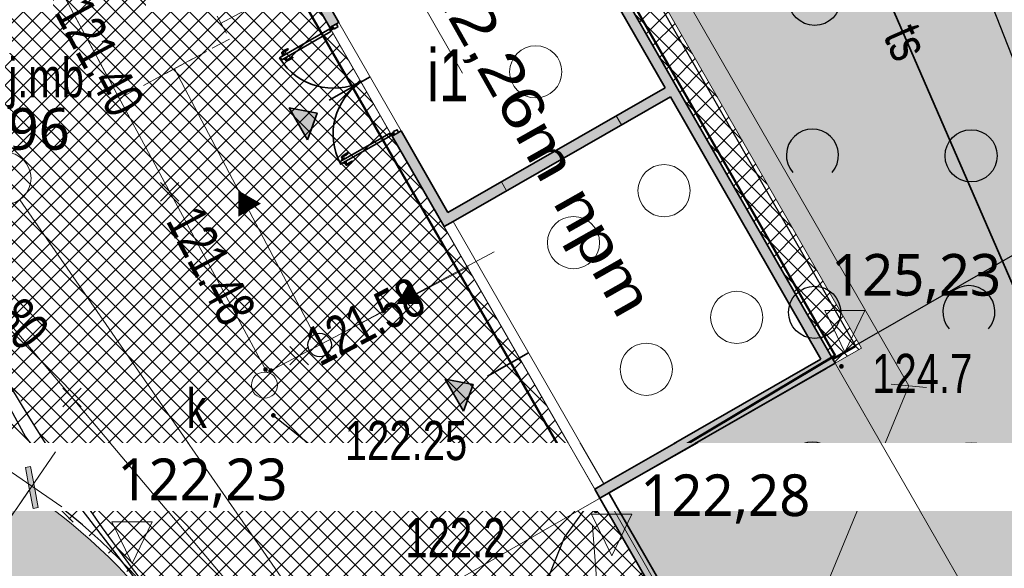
# Model space of a CAD drawing. Header units: metres. Extents: x 7464056 to 7464277, y 5957530 to 5957827.
# Tile 8 of 26: x 7464164 to 7464183, y 5957566 to 5957576. Entities that reach past the tile are written whole.
import ezdxf
from ezdxf.enums import TextEntityAlignment as Align

# ---------------------------------------------------------------- set-up
doc = ezdxf.new("R2010")
doc.units = ezdxf.units.M
doc.header["$MEASUREMENT"] = 0
doc.linetypes.add('1.0_0.5', pattern=[1.5, 1, -0.5])
doc.linetypes.add('1.5_0.5', pattern=[2, 1.5, -0.5])
doc.layers.get('0').update_dxf_attribs({"color": 2, "linetype": 'CONTINUOUS', "lineweight": 5})
doc.layers.get('Defpoints').update_dxf_attribs({"linetype": 'CONTINUOUS'})
for name, color, linetype in [('312-budynek ewidencyjny', 7, 'CONTINUOUS'), ('312-oznaczenie budynku ewidencyjnego-Atr117', 7, 'CONTINUOUS'), ('jezdnia', 7, 'CONTINUOUS'), ('jezdnia-Atr17', 7, 'CONTINUOUS'), ('krawężnik', 7, 'CONTINUOUS'), ('obudowa ochronna przewodu', 7, 'CONTINUOUS'), ('pikieta naturalna', 7, 'CONTINUOUS'), ('przewód kanalizacyjny', 7, 'CONTINUOUS'), ('przewód telekomunikacyjny podziemny', 7, 'CONTINUOUS'), ('przewód telekomunikacyjny podziemny-Atr1', 7, 'CONTINUOUS'), ('rzedna', 7, 'CONTINUOUS'), ('rzedna-Atr2', 7, 'CONTINUOUS'), ('studnia kanalizacyjna', 7, 'CONTINUOUS'), ('studnia kanalizacyjna-Atr17', 7, 'CONTINUOUS'), ('zadrzewienie  zakrzewienie', 7, 'CONTINUOUS')]:
    doc.layers.add(name, color=color, linetype=linetype)
for name, color, linetype, lineweight in [('__ A-ogrodzenie', 14, 'FENCELINE1', 30), ('__A-asfalt', 253, 'CONTINUOUS', 5), ('__A-BUDYNEK', 7, 'CONTINUOUS', 35), ('__A-kostka betonowa', 40, 'CONTINUOUS', 5), ('__A-krawężnik', 5, 'CONTINUOUS', 30), ('__A-opisy', 5, 'CONTINUOUS', 20), ('__A-rzędne projektowane', 7, 'CONTINUOUS', 15), ('__A-Wymiary', 7, 'CONTINUOUS', 13), ('__A-zieleń', 3, 'CONTINUOUS', 5), ('_E-opis el', 1, 'CONTINUOUS', 13), ('_s-kan-sanit', 34, 'CONTINUOUS', 20), ('_s-kan.deszczowa', 94, 'CONTINUOUS', 20), ('_s-woda', 5, 'CONTINUOUS', 20), ('Krzyżyk', 10, 'CONTINUOUS', 5), ('pikieta naturalna-Atr2', 8, 'CONTINUOUS', 9), ('pikieta sztuczna', 8, 'CONTINUOUS', 9), ('pikieta sztuczna-Atr2', 8, 'CONTINUOUS', 9), ('S-kan-sanit', 34, 'CONTINUOUS', 20)]:
    doc.layers.add(name, color=color, linetype=linetype, lineweight=lineweight)
doc.styles.add('arial', font='arial.ttf')
doc.styles.add('GENERATED_STYLE_1', font='arial.ttf')
doc.styles.get("Standard").update_dxf_attribs({"font": 'Working1250', "width": 0.75})
doc.styles.add('trebuchet', font='trebuc.ttf')
doc.linetypes.add('FENCELINE1', pattern='A,0.25,-0.1,[133,ltypeshp.shx,S=0.1,R=0,X=-0.1,Y=0],-0.1,1', length=1.45)
doc.dimstyles.new('250', dxfattribs={"dimscale": 0.1, "dimtxt": 7, "dimasz": 1, "dimexe": 1.25, "dimexo": 0.625, "dimgap": 1.5, "dimtad": 1, "dimzin": 4, "dimdsep": 46, "dimtxsty": 'arial', "dimblk": 'W', "dimcen": 1, "dimse1": 1, "dimse2": 1, "dimclrd": 256, "dimclrt": 7, "dimadec": 1, "dimazin": 0, "dimtm": 1e-09, "dimtfac": 1, "dimtmove": 0, "dimatfit": 0, "dimldrblk": 'W', "dimfxl": 0, "dimlwd": 5, "dimarcsym": 0})
pattern_1 = [(45, (0, 0), (-0.1767766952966, 0.1767766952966), []), (135, (0, 0), (-0.1767766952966, -0.1767766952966), [])]

# ---------------------------------------------------------------- blocks, each defined once
blk = doc.blocks.new('OTZK1')
at = {"color": 0, "linetype": 'Continuous'}
blk.add_circle((0, 0), 0.5, dxfattribs=at)
blk = doc.blocks.new('OTZK2')
at = {"color": 0, "linetype": 'Continuous'}
blk.add_arc((0, 0), 0.5, 318.85, 221.162, dxfattribs=at)
blk = doc.blocks.new('PW01')
at = {"linetype": 'Continuous', "lineweight": 13}
h = blk.add_hatch(color=0, dxfattribs=at)
edge = h.paths.add_edge_path()
edge.add_arc((0, 0), 0.045, 0, 360)
blk = doc.blocks.new('US15')
at = {"color": 0, "linetype": 'Continuous', "lineweight": 13}
blk.add_circle((0, 0), 0.25, dxfattribs=at)
blk = doc.blocks.new('Kota2')
at = {"color": 0}
blk.add_lwpolyline([(-0.386, 0.799), (0, 0), (0.386, 0.799)], close=True, dxfattribs=at)
at = {"color": 0, "style": 'trebuchet'}
blk.add_attdef('POZIOM', (-0.775, 1.071), '', height=1, dxfattribs=at)
blk = doc.blocks.new('W')
h = blk.add_hatch(color=256)
h.paths.add_polyline_path([(0.65, 0), (2.98, 2.33), (2.27, 3.04), (0, 0.76), (0, 0)])
h.paths.add_polyline_path([(0, 0), (0, 0.76), (-0.56, 0.21), (-0.76, 0)])
h.paths.add_polyline_path([(0, -0.65), (0.15, -0.5), (0.65, 0), (0, 0)])
h.paths.add_polyline_path([(-3.39, -2.62), (-2.68, -3.33), (0, -0.65), (0, 0), (-0.76, 0)])
blk.add_hatch(color=256).paths.add_polyline_path([(-3.39, -2.62), (-2.68, -3.33), (0, -0.65), (0, 0), (-0.76, 0)])
for p, q in [((0, -7), (0, 7)), ((-0.56, 0.21), (2.27, 3.04)), ((0.15, -0.5), (2.98, 2.33)), ((2.27, 3.04), (2.98, 2.33)), ((-8, 0), (8, 0)), ((-0.56, 0.21), (-3.39, -2.62)), ((0.15, -0.5), (-2.68, -3.33)), ((-3.39, -2.62), (-2.68, -3.33))]:
    blk.add_line(p, q)
blk = doc.blocks.new('*D98')
at = {"layer": '__A-Wymiary', "lineweight": 5, "ltscale": 0.25}
blk.add_line((7464164.314, 5957567.15), (7464157.568, 5957557.347), dxfattribs=at)
at = {"layer": 'Defpoints', "color": 0}
for p in [(7464164.371, 5957567.232), (7464157.568, 5957557.347)]:
    blk.add_point(p, dxfattribs=at)
at = {"layer": '__A-Wymiary', "linetype": 'ByBlock', "lineweight": 5, "xscale": 0.1, "yscale": 0.1, "zscale": 0.1, "rotation": 55.46809765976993}
blk.add_blockref('W', (7464164.371, 5957567.232), dxfattribs=at)
at = {"layer": '__A-Wymiary', "color": 7, "ltscale": 0.25, "insert": (7464161.446, 5957563.866), "char_height": 0.7, "attachment_point": 5, "rotation": 55.4681, "style": 'arial'}
blk.add_mtext('R=12', dxfattribs=at)

msp = doc.modelspace()

# ---------------------------------------------------------------- hatches: boundary and pattern name
at = {"layer": '__A-asfalt', "ltscale": 0.25, "transparency": 33554687}
h = msp.add_hatch(dxfattribs=at)
h.set_pattern_fill('ANSI37', color=256, scale=2)
h.set_pattern_definition(pattern_1)
h.paths.add_polyline_path([(7464165.308, 5957616.788), (7464161.651, 5957601.17), (7464164.394, 5957596.391), (7464167.983, 5957611.811, -0.040843), (7464168.078, 5957612.104), (7464167.995, 5957612.279)])
h.paths.add_polyline_path([(7464159.913, 5957593.75), (7464163.714, 5957587.127), (7464163.818, 5957587.186, -0.20175), (7464163.135, 5957590.985), (7464164.394, 5957596.391), (7464161.651, 5957601.17)])
h.paths.add_polyline_path([(7464192.967, 5957553.056, -0.185973), (7464190.198, 5957553.65), (7464181.138, 5957558.875, -0.132452), (7464178.607, 5957561.411), (7464176.982, 5957564.245), (7464176.878, 5957564.185), (7464175.26, 5957567.004), (7464164.709, 5957585.392), (7464163.714, 5957587.127), (7464159.913, 5957593.75), (7464159.649, 5957592.62, 0.08632), (7464159.138, 5957583.642, -0.007389), (7464159.644, 5957579.751), (7464162.891, 5957571.092), (7464164.524, 5957568.219, 0.034887), (7464166.874, 5957564.931, 0.072384), (7464175.003, 5957558.096), (7464194.588, 5957546.802), (7464194.796, 5957546.645), (7464194.874, 5957546.586)])
at = {"layer": '__A-asfalt', "transparency": 33554687}
h = msp.add_hatch(dxfattribs=at)
h.set_pattern_fill('ANSI37', color=95, scale=4)
h.set_pattern_definition([(45, (0, 0), (-0.353553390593, 0.353553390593), []), (135, (0, 0), (-0.353553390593, -0.353553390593), [])])
h.paths.add_polyline_path([(7464166.47, 5957565.3), (7464166.293, 5957565.753, -0.133705), (7464158.971, 5957584.159, -0.325651), (7464151.555, 5957572.292), (7464149.353, 5957571.406), (7464150.948, 5957567.488), (7464153.134, 5957568.368, -0.313115)])
at = {"layer": '__A-BUDYNEK', "linetype": 'Continuous'}
for points in [[(7464169.657, 5957573.872), (7464169.839, 5957574.384), (7464169.305, 5957574.485)], [(7464172.647, 5957568.671), (7464172.829, 5957569.183), (7464172.296, 5957569.284)]]:
    msp.add_hatch(color=256, dxfattribs=at).paths.add_polyline_path(points)
at = {"layer": '__A-kostka betonowa', "ltscale": 0.25, "transparency": 33554687}
h = msp.add_hatch(dxfattribs=at)
h.set_pattern_fill('ANSI37', color=256, scale=2)
h.set_pattern_definition(pattern_1)
h.paths.add_polyline_path([(7464179.15, 5957588.749), (7464174.436, 5957585.705, -0.389883), (7464170.589, 5957586.762), (7464169.723, 5957588.268), (7464169.219, 5957587.98), (7464179.77, 5957569.592), (7464180.273, 5957569.88), (7464175.188, 5957578.744, -0.404752), (7464176.219, 5957582.7), (7464180.772, 5957585.326)])
at = {"layer": '__A-zieleń', "ltscale": 0.25, "transparency": 33554687}
h = msp.add_hatch(dxfattribs=at)
h.set_pattern_fill('CROSS', color=3)
h.paths.add_polyline_path([(7464180.772, 5957585.326), (7464176.219, 5957582.7, 0.404752), (7464175.188, 5957578.744), (7464180.273, 5957569.88), (7464179.77, 5957569.592), (7464175.26, 5957567.004), (7464176.878, 5957564.185), (7464176.982, 5957564.245), (7464178.607, 5957561.411, 0.132452), (7464181.138, 5957558.875), (7464190.198, 5957553.65, 0.157641), (7464192.536, 5957553.012), (7464180.799, 5957585.27), (7464180.772, 5957585.326)])
h = msp.add_hatch(dxfattribs=at)
h.set_pattern_fill('CROSS', color=3)
h.paths.add_polyline_path([(7464194.874, 5957546.586), (7464194.796, 5957546.645), (7464194.588, 5957546.802), (7464175.003, 5957558.096, -0.085443), (7464166.6, 5957565.064, 0.13739), (7464161.277, 5957568.633), (7464166.573, 5957560.859), (7464191.953, 5957545.875), (7464194.92, 5957546.46), (7464194.874, 5957546.586)])

# ---------------------------------------------------------------- linework, layer by layer
at = {"ltscale": 0.25}
for p, q in [((7464175.571, 5957574.33), (7464175.671, 5957574.157)), ((7464173.371, 5957573.068), (7464173.471, 5957572.895)), ((7464175.26, 5957567.004), (7464179.77, 5957569.592))]:
    msp.add_line(p, q, dxfattribs=at)
at = {"layer": '312-budynek ewidencyjny', "color": 7, "linetype": 'Continuous', "lineweight": 50, "flags": 128}
for points in [[(7464175.08, 5957566.94), (7464168.12, 5957579.06)], [(7464174.42, 5957579.06), (7464179.77, 5957569.74)], [(7464179.77, 5957569.74), (7464175.08, 5957566.94)]]:
    msp.add_lwpolyline(points, dxfattribs=at)
at = {"layer": '__ A-ogrodzenie'}
for p in [(7464179.456, 5957584.949), (7464179.721, 5957569.678)]:
    msp.add_line(p, (7464184.378, 5957572.351), dxfattribs=at)
at = {"layer": '__A-BUDYNEK', "ltscale": 0.25}
msp.add_line((7464169.219, 5957587.98), (7464179.77, 5957569.592), dxfattribs=at)
at = {"layer": '__A-BUDYNEK', "color": 7}
for p, q in [((7464169.219, 5957587.98), (7464179.77, 5957569.592)), ((7464176.511, 5957574.87), (7464173.625, 5957579.901)), ((7464168.492, 5957578.8), (7464170.084, 5957576.024)), ((7464170.258, 5957576.124), (7464169.461, 5957577.512)), ((7464170.258, 5957576.124), (7464170.084, 5957576.024)), ((7464169.182, 5957575.497), (7464169.161, 5957575.534)), ((7464169.167, 5957575.488), (7464169.219, 5957575.518)), ((7464169.192, 5957575.552), (7464169.259, 5957575.585)), ((7464169.204, 5957575.509), (7464169.195, 5957575.525)), ((7464169.229, 5957575.509), (7464169.224, 5957575.516)), ((7464169.171, 5957575.475), (7464169.166, 5957575.483)), ((7464169.197, 5957575.428), (7464169.202, 5957575.42)), ((7464169.207, 5957575.419), (7464169.259, 5957575.449)), ((7464169.222, 5957575.428), (7464169.243, 5957575.39)), ((7464169.244, 5957575.44), (7464169.253, 5957575.425)), ((7464169.256, 5957575.462), (7464169.26, 5957575.454)), ((7464169.274, 5957575.408), (7464169.337, 5957575.449)), ((7464176.511, 5957574.87), (7464172.348, 5957572.481)), ((7464176.611, 5957574.696), (7464172.447, 5957572.308)), ((7464179.497, 5957569.666), (7464176.611, 5957574.696)), ((7464171.452, 5957574.042), (7464171.279, 5957573.943)), ((7464172.348, 5957572.481), (7464171.452, 5957574.042)), ((7464172.274, 5957572.208), (7464171.279, 5957573.943)), ((7464170.328, 5957573.499), (7464170.307, 5957573.537)), ((7464170.317, 5957573.478), (7464170.312, 5957573.486)), ((7464170.313, 5957573.491), (7464170.365, 5957573.521)), ((7464170.338, 5957573.554), (7464170.405, 5957573.588)), ((7464170.35, 5957573.512), (7464170.341, 5957573.527)), ((7464170.353, 5957573.422), (7464170.405, 5957573.452)), ((7464170.375, 5957573.511), (7464170.37, 5957573.519)), ((7464170.39, 5957573.443), (7464170.399, 5957573.428)), ((7464170.402, 5957573.465), (7464170.406, 5957573.457)), ((7464170.42, 5957573.411), (7464170.483, 5957573.452)), ((7464170.343, 5957573.431), (7464170.348, 5957573.423)), ((7464170.368, 5957573.431), (7464170.389, 5957573.393)), ((7464172.447, 5957572.308), (7464172.274, 5957572.208))]:
    msp.add_line(p, q, dxfattribs=at)
at = {"layer": '__A-BUDYNEK', "color": 7, "lineweight": 15}
for p, q in [((7464171.452, 5957574.042), (7464170.258, 5957576.124)), ((7464171.279, 5957573.943), (7464170.084, 5957576.024))]:
    msp.add_line(p, q, dxfattribs=at)
at = {"layer": '__A-BUDYNEK', "color": 7, "ltscale": 2}
for p, q in [((7464170.855, 5957575.083), (7464170.07, 5957574.633)), ((7464173.891, 5957569.792), (7464173.106, 5957569.342))]:
    msp.add_line(p, q, dxfattribs=at)
at = {"layer": '__A-BUDYNEK', "color": 7}
for points in [[(7464170.113, 5957576.014), (7464170.102, 5957576.034), (7464170.208, 5957576.095), (7464170.239, 5957576.041, -0.414214), (7464170.237, 5957576.036), (7464170.174, 5957576), (7464170.163, 5957576.019), (7464170.159, 5957576.016), (7464170.163, 5957576.01), (7464170.158, 5957576.007), (7464170.145, 5957576.031), (7464170.113, 5957576.014)], [(7464170.097, 5957575.961), (7464170.102, 5957575.952, -0.414214), (7464170.1, 5957575.947), (7464169.162, 5957575.408, -0.414214), (7464169.157, 5957575.41), (7464169.139, 5957575.441), (7464169.127, 5957575.433), (7464169.121, 5957575.443, -0.414214), (7464169.123, 5957575.448), (7464170.086, 5957576.001, -0.414214), (7464170.091, 5957575.999), (7464170.095, 5957575.992)], [(7464171.284, 5957573.973), (7464171.296, 5957573.953), (7464171.402, 5957574.014), (7464171.371, 5957574.067, 0.414214), (7464171.366, 5957574.069), (7464171.303, 5957574.033), (7464171.313, 5957574.014), (7464171.309, 5957574.011), (7464171.306, 5957574.018), (7464171.302, 5957574.015), (7464171.315, 5957573.991), (7464171.284, 5957573.973)], [(7464171.23, 5957573.985), (7464171.225, 5957573.995, 0.414214), (7464171.22, 5957573.996), (7464170.281, 5957573.458, 0.414214), (7464170.28, 5957573.453), (7464170.298, 5957573.421), (7464170.285, 5957573.414), (7464170.29, 5957573.405, 0.414214), (7464170.296, 5957573.404), (7464171.259, 5957573.956, 0.414214), (7464171.26, 5957573.962), (7464171.256, 5957573.969)]]:
    msp.add_lwpolyline(points, format="xyb", dxfattribs=at)
for points in [[(7464170.103, 5957575.999, -5.30393), (7464170.108, 5957575.999), (7464170.085, 5957575.986, 0.414214), (7464170.083, 5957575.978), (7464170.093, 5957575.959), (7464170.097, 5957575.961), (7464170.086, 5957575.98, -0.414214), (7464170.087, 5957575.983), (7464170.11, 5957575.996, 4.433589), (7464170.1, 5957575.996)], [(7464170.117, 5957576.015), (7464170.127, 5957575.997, 1.297393), (7464170.131, 5957575.996), (7464170.157, 5957576.011), (7464170.158, 5957576.007), (7464170.127, 5957575.99), (7464170.113, 5957576.014)], [(7464171.287, 5957573.975), (7464171.276, 5957573.994, -1.297393), (7464171.277, 5957573.997), (7464171.303, 5957574.012), (7464171.302, 5957574.015), (7464171.27, 5957573.997), (7464171.284, 5957573.973)], [(7464171.266, 5957573.972, 5.30393), (7464171.269, 5957573.976), (7464171.246, 5957573.963, -0.414214), (7464171.238, 5957573.965), (7464171.227, 5957573.984), (7464171.23, 5957573.985), (7464171.241, 5957573.967, 0.414214), (7464171.244, 5957573.966), (7464171.268, 5957573.979, -4.433589), (7464171.262, 5957573.971)]]:
    msp.add_lwpolyline(points, format="xyb", close=True, dxfattribs=at)
for points in [[(7464170.11, 5957575.996), (7464170.12, 5957576.002)], [(7464170.118, 5957576.005), (7464170.116, 5957576.004)], [(7464170.148, 5957576.018), (7464170.125, 5957576.005), (7464170.127, 5957576.002), (7464170.153, 5957576.017), (7464170.146, 5957576.028), (7464170.12, 5957576.013), (7464170.123, 5957576.008), (7464170.146, 5957576.021)], [(7464170.123, 5957576.004), (7464170.148, 5957576.018), (7464170.146, 5957576.021), (7464170.121, 5957576.007)], [(7464171.306, 5957574.001), (7464171.283, 5957573.988), (7464171.281, 5957573.991), (7464171.307, 5957574.006), (7464171.313, 5957573.995), (7464171.287, 5957573.98), (7464171.284, 5957573.985), (7464171.307, 5957573.998)], [(7464171.281, 5957573.987), (7464171.306, 5957574.001), (7464171.307, 5957573.998), (7464171.282, 5957573.984)], [(7464171.268, 5957573.979), (7464171.277, 5957573.985)], [(7464171.279, 5957573.982), (7464171.277, 5957573.98)]]:
    msp.add_lwpolyline(points, dxfattribs=at)
at = {"layer": '__A-BUDYNEK', "linetype": 'Continuous'}
for points in [[(7464169.657, 5957573.872), (7464169.305, 5957574.485), (7464169.839, 5957574.384), (7464169.657, 5957573.872)], [(7464172.647, 5957568.671), (7464172.296, 5957569.284), (7464172.829, 5957569.183), (7464172.647, 5957568.671)]]:
    msp.add_lwpolyline(points, dxfattribs=at)
at = {"layer": '__A-BUDYNEK', "color": 7}
for centre in [(7464170.104, 5957576.006), (7464171.273, 5957573.969)]:
    msp.add_circle(centre, 0.0078, dxfattribs=at)
at = {"layer": '__A-BUDYNEK', "color": 7, "lineweight": 15}
for centre in [(7464174.03, 5957575.176), (7464176.49, 5957572.898), (7464174.755, 5957571.902), (7464177.883, 5957570.469), (7464176.149, 5957569.474)]:
    msp.add_circle(centre, 0.5, dxfattribs=at)
at = {"layer": '__A-BUDYNEK', "color": 7}
for centre, radius, start, end in [((7464170.152, 5957576.069), 1.207, 211.8068, 296.9275), ((7464169.205, 5957575.422), 0.0036, 209.8467, 299.8467), ((7464169.254, 5957575.397), 0.0126, 209.8467, 299.8467), ((7464169.242, 5957575.419), 0.012, 358.4586, 29.8467), ((7464169.267, 5957575.418), 0.0126, 178.4586, 305.3117), ((7464169.257, 5957575.452), 0.0036, 299.8467, 29.8467), ((7464169.367, 5957575.452), 0.00888, 318.7714, 29.8467), ((7464171.352, 5957573.979), 1.207, 122.7659, 207.8866), ((7464170.422, 5957573.612), 0.00888, 29.8467, 100.9221), ((7464170.318, 5957573.543), 0.0126, 119.8467, 209.8467), ((7464170.315, 5957573.488), 0.0036, 119.8467, 209.8467), ((7464170.343, 5957573.543), 0.0126, 114.3817, 241.2349), ((7464170.331, 5957573.521), 0.012, 29.8467, 61.2349), ((7464170.367, 5957573.518), 0.0036, 29.8467, 119.8467)]:
    msp.add_arc(centre, radius, start, end, dxfattribs=at)
for centre, major_axis, ratio, start_param, end_param in [((7464169.172, 5957575.54), (-0.0033, -0.0122), 1, 3.926991, 5.497787), ((7464169.197, 5957575.54), (-0.0122, 0.0033), 1, 5.402404, 7.61641), ((7464169.185, 5957575.519), (-0.0116, 0.0031), 1, 3.926991, 4.474817), ((7464169.221, 5957575.515), (-0.00347, 0.00094), 1, 3.926991, 5.497787), ((7464169.276, 5957575.609), (-0.00232, -0.00857), 1, 2.356194, 3.596693), ((7464169.169, 5957575.485), (-0.00094, -0.00347), 1, 3.926991, 5.497787), ((7464169.343, 5957575.439), (-0.0312, -0.0179), 0.347016, 3.132997, 4.712389), ((7464170.489, 5957573.441), (-0.0312, -0.0179), 0.347016, 3.132997, 4.712389)]:
    msp.add_ellipse(centre, major_axis=major_axis, ratio=ratio, start_param=start_param, end_param=end_param, dxfattribs=at)
at = {"layer": '__A-BUDYNEK', "color": 7, "extrusion": (0, 0, -1)}
for centre, major_axis, ratio, start_param, end_param in [((7464169.253, 5957575.596), (-0.0312, -0.0179), 0.347016, 3.132997, 4.712389), ((7464170.399, 5957573.599), (-0.0312, -0.0179), 0.347016, 3.132997, 4.712389), ((7464170.403, 5957573.455), (-0.00094, -0.00347), 1, 3.926991, 5.497787), ((7464170.513, 5957573.455), (-0.00857, 0.00232), 1, 2.356194, 3.596693), ((7464170.351, 5957573.425), (-0.00347, 0.00094), 1, 3.926991, 5.497787), ((7464170.4, 5957573.399), (-0.0122, 0.0033), 1, 3.926991, 5.497787), ((7464170.388, 5957573.422), (-0.0031, -0.0116), 1, 3.926991, 4.474817), ((7464170.413, 5957573.421), (-0.0033, -0.0122), 1, 5.402404, 7.61641)]:
    msp.add_ellipse(centre, major_axis=major_axis, ratio=ratio, start_param=start_param, end_param=end_param, dxfattribs=at)
at = {"layer": '__A-BUDYNEK', "color": 7}
for points in [[(7464169.166, 5957575.551), (7464169.169, 5957575.554), (7464169.183, 5957575.565), (7464169.211, 5957575.583), (7464169.242, 5957575.606), (7464169.265, 5957575.615), (7464169.275, 5957575.618)], [(7464170.407, 5957573.388), (7464170.411, 5957573.39), (7464170.428, 5957573.397), (7464170.457, 5957573.412), (7464170.493, 5957573.427), (7464170.511, 5957573.442), (7464170.519, 5957573.449)]]:
    msp.add_open_spline(points, degree=3, knots=[0, 0, 0, 0, 1.06066, 4.623314, 8.177981, 10.699943, 10.699943, 10.699943, 10.699943], dxfattribs=at)
for points in [[(7464169.261, 5957575.386), (7464169.273, 5957575.39), (7464169.311, 5957575.408), (7464169.349, 5957575.428), (7464169.373, 5957575.446)], [(7464170.312, 5957573.554), (7464170.322, 5957573.562), (7464170.357, 5957573.586), (7464170.393, 5957573.609), (7464170.421, 5957573.621)]]:
    msp.add_spline(points, degree=3, dxfattribs=at)
at = {"layer": '__A-krawężnik', "lineweight": 15, "ltscale": 0.25}
for p in [(7464175.188, 5957578.744), (7464179.77, 5957569.592)]:
    msp.add_line(p, (7464180.273, 5957569.88), dxfattribs=at)
at = {"layer": '__A-krawężnik', "ltscale": 0.25}
for p in [(7464175.118, 5957578.704), (7464179.731, 5957569.661)]:
    msp.add_line(p, (7464180.164, 5957569.91), dxfattribs=at)
at = {"layer": '__A-krawężnik', "color": 7, "lineweight": 15, "ltscale": 0.25}
msp.add_line((7464175.364, 5957567.064), (7464178.607, 5957561.411), dxfattribs=at)
at = {"layer": '__A-krawężnik', "color": 3, "ltscale": 0.1}
msp.add_arc((7464195.35, 5957587.634), 36.43, 185.7116, 218.1262, dxfattribs=at)
at = {"layer": '__A-krawężnik', "color": 7, "ltscale": 0.25}
msp.add_arc((7464157.568, 5957557.347), 12, 40.5138, 111.9189, dxfattribs=at)
at = {"layer": '__A-krawężnik', "color": 7, "lineweight": 15, "ltscale": 0.25}
msp.add_arc((7464157.568, 5957557.347), 11.88, 37.4631, 111.9189, dxfattribs=at)
at = {"layer": '__A-opisy', "color": 7}
msp.add_line((7464168.89, 5957581.664), (7464172.627, 5957575.151), dxfattribs=at)
at = {"layer": '_s-kan-sanit', "ltscale": 0.25}
for p, q in [((7464167.985, 5957576.102), (7464170.141, 5957577.264)), ((7464166.847, 5957575.098), (7464167.45, 5957575.423)), ((7464167.103, 5957575.236), (7464169.784, 5957570.139)), ((7464170.087, 5957570.046), (7464173.234, 5957571.724))]:
    msp.add_line(p, q, dxfattribs=at)
at = {"layer": '_s-kan-sanit', "linetype": '1.5_0.5', "ltscale": 0.25}
msp.add_lwpolyline([(7464166.735, 5957578.446), (7464168.159, 5957575.805), (7464166.047, 5957574.666), (7464164.623, 5957577.307)], close=True, dxfattribs=at)
at = {"layer": '_s-kan-sanit', "linetype": 'ByBlock', "lineweight": 30}
msp.add_circle((7464169.888, 5957569.94), 0.225, dxfattribs=at)
at = {"layer": '_s-kan.deszczowa', "ltscale": 0.25}
msp.add_circle((7464163.855, 5957573.135), 0.5, dxfattribs=at)
at = {"layer": '_s-woda', "ltscale": 0.25}
for p, q in [((7464176.271, 5957577.694), (7464181.182, 5957569.157)), ((7464178.813, 5957563.427), (7464181.182, 5957569.157)), ((7464180.841, 5957569.19), (7464181.523, 5957569.124))]:
    msp.add_line(p, q, dxfattribs=at)
at = {"layer": 'jezdnia', "color": 7, "linetype": '1.5_0.5', "lineweight": 18, "flags": 128}
msp.add_lwpolyline([(7464175.08, 5957566.94), (7464168.12, 5957579.06), (7464164.6, 5957585.2), (7464164.05, 5957586.08), (7464163.49, 5957587.16), (7464163.17, 5957588.47), (7464163.09, 5957590.54), (7464163.17, 5957592.05), (7464163.8, 5957595.25), (7464165.08, 5957600.48), (7464167.34, 5957609.47), (7464167.73, 5957610.98), (7464167.99, 5957612.28), (7464168.48, 5957612.9), (7464168.97, 5957613.22), (7464165.92, 5957618.44), (7464165.25, 5957616.11), (7464164.7, 5957613.53), (7464161.91, 5957601.58), (7464159.06, 5957589.68), (7464158.91, 5957588.78), (7464158.88, 5957587.14), (7464159.08, 5957584.49), (7464159.56, 5957581.48), (7464159.93, 5957579.62), (7464160.1, 5957579.06), (7464160.48, 5957577.81), (7464161.22, 5957574.98), (7464162.46, 5957571.47), (7464164.25, 5957568.18), (7464166.47, 5957565.3), (7464169.08, 5957562.56), (7464171.1, 5957560.79), (7464173.39, 5957559.16), (7464176.91, 5957557.14), (7464184.31, 5957552.93), (7464188.42, 5957550.79), (7464189.21, 5957550.43), (7464191.67, 5957549.01), (7464193.61, 5957547.69), (7464195.32, 5957546.4), (7464193.01, 5957552.89), (7464191.65, 5957552.87), (7464190.31, 5957553.48), (7464175.47, 5957562.01), (7464174.72, 5957562.88), (7464174.26, 5957564.06), (7464174.2, 5957565.3), (7464174.58, 5957566.25)], close=True, dxfattribs=at)
at = {"layer": 'krawężnik', "color": 7, "linetype": 'Continuous', "lineweight": 25, "flags": 128}
for points in [[(7464166.12, 5957619.134), (7464165.25, 5957616.11), (7464164.7, 5957613.53), (7464161.91, 5957601.58), (7464159.06, 5957589.68), (7464158.91, 5957588.78), (7464158.88, 5957587.14), (7464159.08, 5957584.49), (7464159.56, 5957581.48), (7464159.93, 5957579.62), (7464160.1, 5957579.06), (7464160.48, 5957577.81), (7464161.22, 5957574.98), (7464162.46, 5957571.47), (7464164.25, 5957568.18), (7464166.47, 5957565.3)], [(7464193.01, 5957552.89), (7464191.65, 5957552.87), (7464190.31, 5957553.48), (7464175.47, 5957562.01), (7464174.72, 5957562.88), (7464174.26, 5957564.06), (7464174.2, 5957565.3), (7464174.58, 5957566.25), (7464175.08, 5957566.94)]]:
    msp.add_lwpolyline(points, dxfattribs=at)
at = {"layer": 'Krzyżyk', "lineweight": 30, "ltscale": 0.25}
for p, q in [((7464166.836, 5957573.052), (7464167.189, 5957572.699)), ((7464166.836, 5957572.699), (7464167.189, 5957573.052)), ((7464169.319, 5957569.91), (7464169.672, 5957569.557)), ((7464169.319, 5957569.557), (7464169.672, 5957569.91)), ((7464164.962, 5957569.109), (7464165.316, 5957568.756)), ((7464164.962, 5957568.756), (7464165.316, 5957569.109))]:
    msp.add_line(p, q, dxfattribs=at)
at = {"layer": 'obudowa ochronna przewodu', "color": 7, "linetype": 'Continuous', "lineweight": 35, "flags": 128}
msp.add_lwpolyline([(7464196.882, 5957534.225), (7464196.16, 5957537.22), (7464183.01, 5957542.44), (7464180.69, 5957546.16), (7464179.77, 5957551.46), (7464179.51, 5957554.12), (7464180.59, 5957560.99), (7464184.89, 5957567.15), (7464179.45, 5957579.66), (7464179.25, 5957580.12)], dxfattribs=at)
at = {"layer": 'przewód kanalizacyjny', "color": 34, "linetype": 'Continuous', "lineweight": 18, "flags": 128}
for points in [[(7464163.66, 5957579.06), (7464164.72, 5957577.13), (7464168.88, 5957569.41)], [(7464162.5, 5957572.06), (7464175.46, 5957556.7)], [(7464168.88, 5957569.41), (7464172.74, 5957571.44)]]:
    msp.add_lwpolyline(points, dxfattribs=at)
at = {"layer": 'przewód telekomunikacyjny podziemny', "color": 30, "linetype": 'Continuous', "lineweight": 18, "flags": 128}
msp.add_lwpolyline([(7464179.25, 5957580.12), (7464179.45, 5957579.66), (7464184.89, 5957567.15), (7464180.59, 5957560.99), (7464179.51, 5957554.12), (7464179.77, 5957551.46), (7464180.69, 5957546.16), (7464183.01, 5957542.44), (7464196.16, 5957537.22), (7464196.882, 5957534.225)], dxfattribs=at)
at = {"layer": 'rzedna-Atr2', "color": 7, "flags": 128}
msp.add_lwpolyline([(7464169, 5957568.59), (7464170.37, 5957567.5), (7464172.796, 5957567.5)], dxfattribs=at)
at = {"layer": 'S-kan-sanit', "ltscale": 0.25}
for points in [[(7464168.547, 5957572.525, 0.5, 0, 0), (7464168.331, 5957572.9, 0, 0, 0)], [(7464171.74, 5957570.943, 0.5, 0, 0), (7464171.364, 5957570.727, 0, 0, 0)]]:
    msp.add_lwpolyline(points, format="xyseb", dxfattribs=at)
at = {"layer": 'zadrzewienie  zakrzewienie', "color": 7, "linetype": '1.0_0.5', "lineweight": 18, "flags": 128}
msp.add_lwpolyline([(7464182.63, 5957586.49), (7464175.95, 5957582.64), (7464175.14, 5957581.82), (7464174.66, 5957580.9), (7464174.29, 5957579.29), (7464174.42, 5957579.06), (7464179.77, 5957569.74), (7464175.08, 5957566.94), (7464175.47, 5957562.01), (7464190.31, 5957553.48)], close=True, dxfattribs=at)

# ---------------------------------------------------------------- block references
at = {"layer": '__A-rzędne projektowane'}
ref = msp.add_blockref('Kota2', (7464162.29, 5957572.684), dxfattribs=dict(at, zscale=0.6))
ref.add_attrib('Poziom', '121,96', (7464161.839, 5957573.682), dxfattribs={"layer": '0', "color": 0, "height": 0.8, "style": 'trebuchet'})
ref = msp.add_blockref('Kota2', (7464179.955, 5957569.802), dxfattribs=dict(at, zscale=0.6))
ref.add_attrib('Poziom', '125,23', (7464179.692, 5957570.885), dxfattribs={"layer": '0', "color": 0, "height": 0.8, "style": 'trebuchet'})
ref = msp.add_blockref('Kota2', (7464166.293, 5957565.753), dxfattribs=dict(at, zscale=0.6))
ref.add_attrib('Poziom', '122,23', (7464166.012, 5957566.964), dxfattribs={"layer": '0', "color": 0, "height": 0.8, "style": 'trebuchet'})
ref = msp.add_blockref('Kota2', (7464175.486, 5957565.9), dxfattribs=dict(at, zscale=0.6))
ref.add_attrib('Poziom', '122,28', (7464176.035, 5957566.659), dxfattribs={"layer": '0', "color": 0, "height": 0.8, "style": 'trebuchet'})
at = {"layer": 'pikieta naturalna', "color": 7, "linetype": 'Continuous', "lineweight": 13}
msp.add_blockref('PW01', (7464179.89, 5957569.53), dxfattribs=at)
at = {"layer": 'pikieta sztuczna', "color": 7, "linetype": 'Continuous', "lineweight": 13}
msp.add_blockref('PW01', (7464175.18, 5957566.76), dxfattribs=at)
at = {"layer": 'rzedna', "color": 34, "linetype": 'Continuous', "lineweight": 18}
for p in [(7464168.85, 5957569.47), (7464168.95, 5957569.45), (7464169, 5957568.59)]:
    msp.add_blockref('PW01', p, dxfattribs=at)
at = {"layer": 'studnia kanalizacyjna', "color": 34, "linetype": 'Continuous', "lineweight": 18}
msp.add_blockref('US15', (7464168.83, 5957569.17), dxfattribs=at)
at = {"layer": 'zadrzewienie  zakrzewienie', "color": 7, "linetype": 'Continuous', "lineweight": 18}
for name, p in [('OTZK1', (7464179.376, 5957576.566)), ('OTZK2', (7464179.334, 5957573.577)), ('OTZK1', (7464182.376, 5957573.566)), ('OTZK1', (7464179.376, 5957570.566)), ('OTZK2', (7464182.334, 5957570.577)), ('OTZK2', (7464179.334, 5957567.577)), ('OTZK1', (7464182.376, 5957567.566))]:
    msp.add_blockref(name, p, dxfattribs=at)

# ---------------------------------------------------------------- texts
at = {"layer": '312-oznaczenie budynku ewidencyjnego-Atr117', "color": 7, "width": 0.765}
msp.add_text('i1', height=1, dxfattribs=at).set_placement((7464171.95, 5957574.61))
at = {"layer": '__A-opisy', "color": 7, "insert": (7464170.074, 5957581.853), "char_height": 0.8, "width": 60.31958, "attachment_point": 1, "rotation": 299.4927, "line_spacing_factor": 0.960258, "style": 'GENERATED_STYLE_1'}
msp.add_mtext('\\A1;{\\W1.2;%%P 0,00=122,26m npm}', dxfattribs=at)
at = {"layer": 'jezdnia-Atr17', "color": 7, "width": 0.765}
msp.add_text('j.mb.', height=0.75, dxfattribs=at).set_placement((7464163.92, 5957574.69))
at = {"layer": 'pikieta naturalna-Atr2', "color": 7, "width": 0.765}
msp.add_text('124.7', height=0.75, dxfattribs=at).set_placement((7464180.48, 5957569.02))
at = {"layer": 'pikieta sztuczna-Atr2', "color": 7, "width": 0.765}
msp.add_text('122.2', height=0.75, dxfattribs=at).set_placement((7464171.53, 5957565.87))
at = {"layer": 'przewód telekomunikacyjny podziemny-Atr1', "color": 30, "width": 0.765}
msp.add_text('ts', height=0.75, rotation=293.502, dxfattribs=at).set_placement((7464181.03, 5957576.02), align=Align.MIDDLE_LEFT)
at = {"layer": 'rzedna-Atr2', "color": 34, "width": 0.765}
for s, rotation, p in [('121.40', 298.07, (7464164.79, 5957576.32)), ('121.48', 298.07, (7464166.93, 5957572.32)), ('120.80', 309.64, (7464162.68, 5957571.59)), ('121.58', 27.56, (7464169.89, 5957569.52))]:
    msp.add_text(s, height=0.75, rotation=rotation, dxfattribs=at).set_placement(p)
msp.add_text('122.25', height=0.75, dxfattribs=at).set_placement((7464170.37, 5957567.508), align=Align.BOTTOM_LEFT)
at = {"layer": 'studnia kanalizacyjna-Atr17', "color": 34, "width": 0.765}
msp.add_text('k', height=0.75, dxfattribs=at).set_placement((7464167.34, 5957568.35))

# ---------------------------------------------------------------- next in the draw order: texts
at = {"layer": '_E-opis el', "color": 1, "linetype": 'ByBlock', "lineweight": 30, "insert": (7464157.73, 5957567.405), "char_height": 0.65, "width": 26.04631, "attachment_point": 4, "style": 'arial', "bg_fill": 2}
msp.add_mtext('{\\fArial|b0|i0|c238|p34;RG-W}', dxfattribs=at)

# ---------------------------------------------------------------- next in the draw order: hatches: boundary and pattern name
at = {"layer": '__A-BUDYNEK', "ltscale": 0.25, "transparency": 33554687}
h = msp.add_hatch(color=256, dxfattribs=at)
h.dxf.hatch_style = 1
h.paths.add_polyline_path([(7464164.883, 5957585.491), (7464164.709, 5957585.392), (7464165.506, 5957584.004), (7464165.679, 5957584.104), (7464164.982, 5957585.318)])
h.paths.add_polyline_path([(7464164.982, 5957585.318), (7464169.146, 5957587.707), (7464173.525, 5957580.074), (7464169.362, 5957577.685), (7464168.665, 5957578.899), (7464168.492, 5957578.8), (7464170.084, 5957576.024), (7464170.102, 5957576.034), (7464170.208, 5957576.095), (7464170.258, 5957576.124), (7464169.461, 5957577.512), (7464173.625, 5957579.901), (7464176.511, 5957574.87), (7464172.348, 5957572.481), (7464171.452, 5957574.042), (7464171.402, 5957574.014), (7464171.296, 5957573.953), (7464171.269, 5957573.959, 0.693534), (7464171.277, 5957573.985), (7464171.262, 5957573.971), (7464171.279, 5957573.943), (7464171.296, 5957573.953), (7464171.283, 5957573.975, -0.693534), (7464171.279, 5957573.943), (7464172.274, 5957572.208), (7464172.447, 5957572.308), (7464176.611, 5957574.696), (7464179.497, 5957569.666), (7464175.334, 5957567.277), (7464175.161, 5957567.177), (7464175.26, 5957567.004), (7464175.434, 5957567.103), (7464179.597, 5957569.492), (7464179.77, 5957569.592), (7464169.219, 5957587.98), (7464164.883, 5957585.491)])

# ---------------------------------------------------------------- next in the draw order: linework, layer by layer
at = {"layer": '__A-BUDYNEK', "color": 7, "lineweight": 15}
for p, q in [((7464175.334, 5957567.277), (7464172.447, 5957572.308)), ((7464175.161, 5957567.177), (7464172.274, 5957572.208))]:
    msp.add_line(p, q, dxfattribs=at)
at = {"layer": '__A-BUDYNEK', "color": 7}
for p, q in [((7464179.497, 5957569.666), (7464175.334, 5957567.277)), ((7464179.77, 5957569.592), (7464175.26, 5957567.004)), ((7464179.597, 5957569.492), (7464175.434, 5957567.103)), ((7464175.334, 5957567.277), (7464175.161, 5957567.177)), ((7464175.161, 5957567.177), (7464175.26, 5957567.004)), ((7464176.802, 5957564.718), (7464175.434, 5957567.103)), ((7464175.26, 5957567.004), (7464176.629, 5957564.619))]:
    msp.add_line(p, q, dxfattribs=at)
at = {"layer": '__A-Wymiary', "ltscale": 0.25}
for p, q in [((7464169.219, 5957587.98), (7464185.001, 5957560.476)), ((7464164.709, 5957585.392), (7464180.491, 5957557.888)), ((7464179.77, 5957569.592), (7464157.735, 5957556.948))]:
    msp.add_line(p, q, dxfattribs=at)
at = {"layer": '_s-kan.deszczowa', "ltscale": 0.25}
msp.add_line((7464164.139, 5957572.724), (7464175.35, 5957556.54), dxfattribs=at)
at = {"layer": 'przewód kanalizacyjny', "color": 34, "linetype": 'Continuous', "lineweight": 18, "flags": 128}
msp.add_lwpolyline([(7464162.5, 5957572.06), (7464175.46, 5957556.7)], dxfattribs=at)

# ---------------------------------------------------------------- next in the draw order: dimensions: what is measured, and where the dimension line sits
at = {"layer": '__A-Wymiary', "ltscale": 0.25}
dim = msp.add_radius_dim(center=(7464157.568, 5957557.347), mpoint=(7464164.371, 5957567.232), text='R=12', dimstyle='250', override={"dimtxsty": 'arial', "dimldrblk": 'W'}, dxfattribs=at)
dim.commit()
dim.dimension.update_dxf_attribs({"geometry": '*D98', "text_midpoint": (7464161.859, 5957563.582), "dimtype": 164})

doc.saveas('drawing.dxf')
